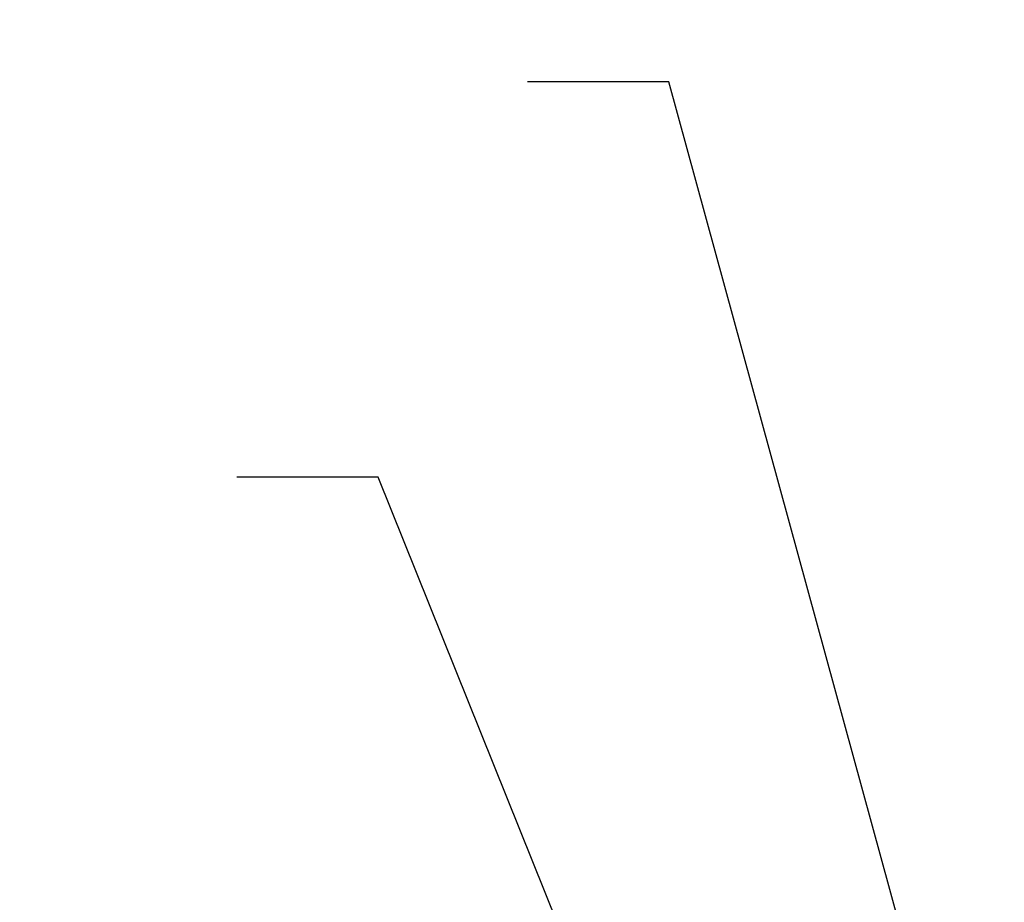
# Paper-space layout 'Sheet1' of a CAD drawing. Header units: millimetres. Extents: x 0 to 4318, y 0 to 2794.
# Tile 49 of 69: x 3741 to 3918, y 942 to 1101. Entities that reach past the tile are written whole.
import ezdxf

# ---------------------------------------------------------------- set-up
doc = ezdxf.new("R2010")
doc.units = ezdxf.units.MM
doc.header["$LTSCALE"] = 5
doc.styles.add('SLDTEXTSTYLE0', font='TXT', dxfattribs={"width": 0.605})
doc.dimstyles.new('SLDDIMSTYLE4', dxfattribs={"dimtxt": 0, "dimasz": 23.8125, "dimexe": 0, "dimexo": 0.0625, "dimgap": 0, "dimtad": 0, "dimtih": 1, "dimtoh": 1, "dimdec": 0, "dimrnd": 1e-09, "dimzin": 0, "dimdsep": 46, "dimtxsty": 'Standard', "dimsah": 1, "dimcen": 0.09, "dimadec": 0, "dimazin": 0, "dimtfac": 23.8125, "dimtdec": 0, "dimtofl": 0, "dimtmove": 0, "dimatfit": 3, "dimfxl": 1, "dimfrac": 2, "dimtolj": 1, "dimtzin": 0, "dimarcsym": 0})
doc.dimstyles.new('SLDDIMSTYLE5', dxfattribs={"dimtxt": 0, "dimasz": 7.9375, "dimexe": 0, "dimexo": 0.0625, "dimgap": 0, "dimtad": 0, "dimtih": 1, "dimtoh": 1, "dimdec": 0, "dimrnd": 1e-09, "dimzin": 0, "dimdsep": 46, "dimtxsty": 'Standard', "dimblk1": 'DOT', "dimblk2": 'DOT', "dimsah": 1, "dimcen": 0.09, "dimadec": 0, "dimazin": 0, "dimtfac": 7.9375, "dimtdec": 0, "dimtofl": 0, "dimtmove": 0, "dimatfit": 3, "dimldrblk": 'DOT', "dimfxl": 1, "dimfrac": 2, "dimtolj": 1, "dimtzin": 0, "dimarcsym": 0})

# ---------------------------------------------------------------- blocks, each defined once
blk = doc.blocks.new('_DOT')
at = {"color": 0, "linetype": 'ByBlock', "lineweight": -2}
blk.add_line((-0.5, 0), (-1, 0), dxfattribs=at)
at = {"color": 0, "linetype": 'ByBlock', "const_width": 0.5}
blk.add_lwpolyline([(-0.25, 0, 1), (0.25, 0, 1)], format="xyb", close=True, dxfattribs=at)

psp = doc.layouts.new('Sheet1')

# ---------------------------------------------------------------- texts
at = {"color": 7, "linetype": 'Continuous', "lineweight": 0, "char_height": 21.1667, "attachment_point": 1, "style": 'SLDTEXTSTYLE0'}
for s, insert in [('POWER INPUT RECEPTACLE', (3434.91, 1100.45)), ('FAN POWER SUPPLY', (3487.43, 1029.72))]:
    psp.add_mtext(s, dxfattribs=dict(at, insert=insert))

# ---------------------------------------------------------------- leaders
at = {"color": 7, "linetype": 'Continuous', "lineweight": 0}
for points, dimstyle in [([(3917.63, 869.7), (3857.43, 1089.67), (3832.03, 1089.67)], 'SLDDIMSTYLE4'), ([(3866.44, 866.51), (3805.26, 1018.74), (3779.86, 1018.74)], 'SLDDIMSTYLE5')]:
    psp.add_leader(points, dimstyle=dimstyle, dxfattribs=at)

doc.saveas('drawing.dxf')
